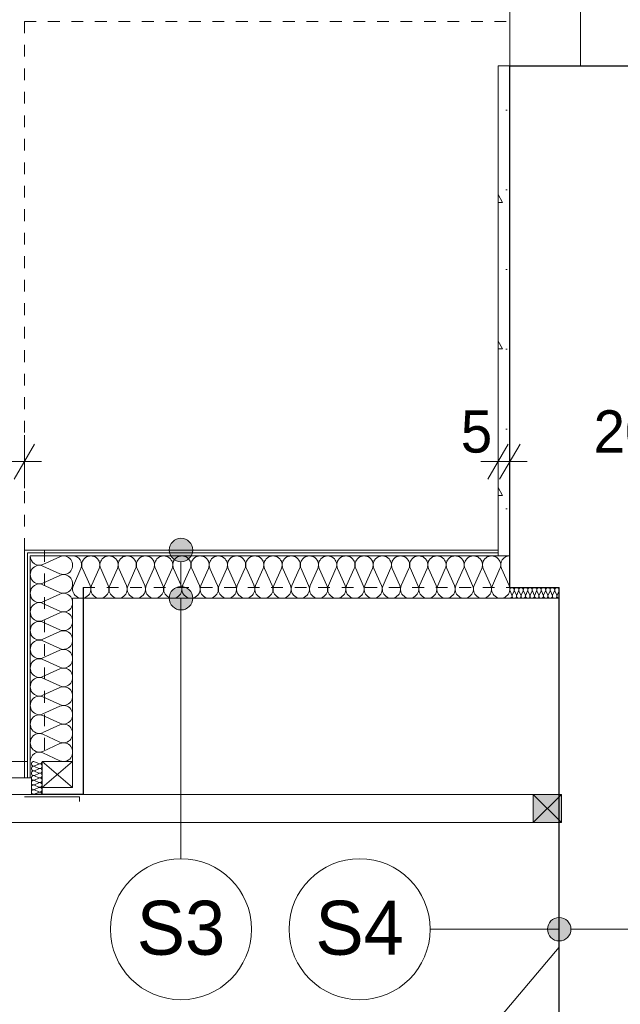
# Model space of a CAD drawing. Extents: x -145259 to -66341, y -2316 to 227384.
# Tile 122 of 141: x -90194 to -87639, y 168060 to 172251. Entities that reach past the tile are written whole.
import ezdxf

# ---------------------------------------------------------------- set-up
doc = ezdxf.new("R2010")
doc.units = 0
doc.header["$MEASUREMENT"] = 0
doc.linetypes.add('Hidden Line', pattern=[100, 50, -50])
for name, color, linetype in [('Arch ocieplenie', 7, 'Continuous'), ('Arch opisy', 7, 'Continuous'), ('Arch wymiary', 7, 'Continuous'), ('Arch ściany działowe', 7, 'Continuous')]:
    doc.layers.add(name, color=color, linetype=linetype)
for name, color, linetype, lineweight in [('Arch ocieplenie_Nr_Pióra__21', 7, 'Continuous', 13), ('Arch opisy_Nr_Pióra__1', 7, 'Continuous', 25), ('Arch opisy_Nr_Pióra__21', 7, 'Continuous', 13), ('Arch wymiary_Nr_Pióra__21', 7, 'Continuous', 13), ('Arch wymiary_Nr_Pióra__5', 7, 'Continuous', 13), ('Arch ściany działowe_Nr_Pióra__5', 7, 'Continuous', 13), ('INWENT DACH_Nr_Pióra__21', 7, 'Continuous', 13), ('INWENT. OKNA_Nr_Pióra__21', 7, 'Continuous', 13), ('INWENT.ŚCIANY_Nr_Pióra__1', 7, 'Continuous', 25), ('INWENT.ŚCIANY_Nr_Pióra__20', 1, 'Continuous', 20), ('Istniejące schody_Nr_Pióra__21', 7, 'Continuous', 13)]:
    doc.layers.add(name, color=color, linetype=linetype, lineweight=lineweight)
for name, color, linetype, lineweight, true_color in [('Arch ocieplenie_Nr_Pióra__24', 7, 'Continuous', 13, 0x029e21), ('Arch okna_Nr_Pióra__82', 7, 'Continuous', 20, 0xaaaaaa), ('INWENT.ŚCIANY_Nr_Pióra__2', 7, 'Continuous', 13, 0x7f7f7f), ('Inwentaryzacja Konst._Nr_Pióra__3', 7, 'Continuous', 20, 0xff6600)]:
    doc.layers.add(name, color=color, linetype=linetype, lineweight=lineweight, true_color=true_color)
doc.styles.add('GENERATED_STYLE_1', font='txt')
doc.styles.add('GENERATED_STYLE_2', font='txt')
doc.styles.add('GENERATED_STYLE_6', font='txt')
doc.dimstyles.new('GENERATED_STYLE__2', dxfattribs={"dimtxt": 179.999995, "dimasz": 114, "dimexe": 0.18, "dimexo": 0, "dimgap": 0.09, "dimtad": 1, "dimtih": 1, "dimtoh": 1, "dimdec": 0, "dimlfac": 0.1, "dimzin": 0, "dimdsep": 46, "dimtxsty": 'GENERATED_STYLE_1', "dimblk": 'ARROWHEAD_2', "dimblk1": 'ARROWHEAD_2', "dimblk2": 'ARROWHEAD_2', "dimcen": 0.09, "dimclrd": 7, "dimclre": 7, "dimclrt": 7, "dimazin": 0, "dimtfac": 1, "dimtdec": 4, "dimtmove": 0, "dimatfit": 3, "dimfxl": 0, "dimtolj": 1, "dimtzin": 0, "dimarcsym": 0})
doc.dimstyles.new('GENERATED_STYLE__5', dxfattribs={"dimtxt": 200, "dimasz": 114, "dimexe": 0.18, "dimexo": 0, "dimgap": 0.09, "dimtad": 1, "dimdec": 0, "dimlfac": 0.1, "dimzin": 0, "dimdsep": 46, "dimtxsty": 'GENERATED_STYLE_2', "dimblk": 'ARROWHEAD_2', "dimblk1": 'ARROWHEAD_2', "dimblk2": 'ARROWHEAD_2', "dimcen": 0.09, "dimclrd": 7, "dimclre": 7, "dimclrt": 7, "dimazin": 0, "dimtfac": 1, "dimtdec": 4, "dimtmove": 0, "dimatfit": 3, "dimfxl": 0, "dimtolj": 1, "dimtzin": 0, "dimarcsym": 0})

# ---------------------------------------------------------------- blocks, each defined once
blk = doc.blocks.new('Ściana_626', base_point=(-88108.7, 169968.6))
at = {"layer": 'Arch ocieplenie_Nr_Pióra__21', "linetype": 'Continuous'}
h = blk.add_hatch(dxfattribs=at)
h.set_pattern_fill('Structural_Concrete', color=256, style=0, pattern_type=2)
h.set_pattern_definition([(0, (0, 0), (0, 623.5383), [60, -300]), (0, (180, 311.8), (0, 623.5383), [60, -300]), (60, (0, 0), (-540, 311.7692), [60, -300]), (60, (360, 0), (-540, 311.7692), [60, -300]), (120, (60, 0), (540, 311.7692), [60, -300]), (120, (420, 0), (540, 311.7692), [60, -300]), (0, (0, 60), (0, 120.000005), [0, -120.000005, 0, -180.00001]), (45, (60, 60), (-84.85282, 84.85282), [0, -90, 0, -150.000006])])
h.paths.add_polyline_path([(-88108.7, 169968.6), (-88108.7, 172053.6), (-88158.7, 172053.6), (-88158.7, 169968.6)], flags=0)
for p, q in [((-88108.7, 172053.6), (-88158.7, 172053.6)), ((-88158.7, 172053.6), (-88158.7, 169968.6)), ((-88108.7, 169968.6), (-88108.7, 172053.6)), ((-88158.7, 169968.6), (-88108.7, 169968.6))]:
    blk.add_line(p, q, dxfattribs=at)
blk = doc.blocks.new('Ściana_718', base_point=(-90173.7, 169993.6))
at = {"layer": 'Arch ściany działowe_Nr_Pióra__5', "linetype": 'Continuous'}
for p, q in [((-90173.7, 169993.6), (-90173.7, 169023.6)), ((-90161.2, 169023.6), (-90161.2, 169981.1)), ((-90173.7, 169023.6), (-90161.2, 169023.6))]:
    blk.add_line(p, q, dxfattribs=at)
blk = doc.blocks.new('Ściana_719', base_point=(-90161.2, 169981.1))
at = {"layer": 'Arch ściany działowe_Nr_Pióra__5', "linetype": 'Continuous'}
for p, q in [((-90161.2, 169981.1), (-90161.2, 169023.6)), ((-90148.7, 169023.6), (-90148.7, 169968.6)), ((-90161.2, 169023.6), (-90148.7, 169023.6))]:
    blk.add_line(p, q, dxfattribs=at)
blk = doc.blocks.new('Ściana_778', base_point=(-88158.7, 169993.6))
at = {"layer": 'Arch ściany działowe_Nr_Pióra__5', "linetype": 'Continuous'}
for p, q in [((-88158.7, 169993.6), (-90173.7, 169993.6)), ((-90161.2, 169981.1), (-88158.7, 169981.1)), ((-88158.7, 169981.1), (-88158.7, 169993.6))]:
    blk.add_line(p, q, dxfattribs=at)
blk = doc.blocks.new('Ściana_779', base_point=(-88158.7, 169981.1))
at = {"layer": 'Arch ściany działowe_Nr_Pióra__5', "linetype": 'Continuous'}
for p, q in [((-88158.7, 169981.1), (-90161.2, 169981.1)), ((-90148.7, 169968.6), (-88158.7, 169968.6)), ((-88158.7, 169968.6), (-88158.7, 169981.1))]:
    blk.add_line(p, q, dxfattribs=at)
blk = doc.blocks.new('Izolacja cieplna 14_152', base_point=(-90148.7, 169093.6))
at = {"layer": 'Arch ocieplenie_Nr_Pióra__24', "linetype": 'Continuous'}
for p, q in [((-90095.1, 169932.2), (-90022.4, 169965.3)), ((-90022.4, 169892.4), (-90095.1, 169925.5)), ((-90095.1, 169852.6), (-90022.4, 169885.7)), ((-90022.4, 169812.9), (-90095.1, 169845.9)), ((-90095.1, 169773.1), (-90022.4, 169806.2)), ((-90022.4, 169733.3), (-90095.1, 169766.4)), ((-90095.1, 169693.5), (-90022.4, 169726.6)), ((-90022.4, 169653.8), (-90095.1, 169686.9)), ((-90095.1, 169614), (-90022.4, 169647.1)), ((-90022.4, 169574.2), (-90095.1, 169607.3)), ((-90095.1, 169534.4), (-90022.4, 169567.5)), ((-90022.4, 169494.7), (-90095.1, 169527.8)), ((-90095.1, 169454.9), (-90022.4, 169488)), ((-90022.4, 169415.1), (-90095.1, 169448.2)), ((-90095.1, 169375.4), (-90022.4, 169408.4)), ((-90022.4, 169335.6), (-90095.1, 169368.7)), ((-90095.1, 169295.8), (-90022.4, 169328.9)), ((-90022.4, 169256), (-90095.1, 169289.1)), ((-90095.1, 169216.3), (-90022.4, 169249.4)), ((-90022.4, 169176.5), (-90095.1, 169209.6)), ((-90095.1, 169136.7), (-90022.4, 169169.8)), ((-90022.4, 169096.9), (-90095.1, 169130))]:
    blk.add_line(p, q, dxfattribs=at)
for centre, start_param, end_param in [((-90110.5, 169968.6), 1.570796, 3.554385), ((-90007, 169928.8), 2.728799, 6.695979), ((-90110.5, 169889.1), 5.870392, 9.837571), ((-90007, 169849.3), 2.728799, 6.695979), ((-90110.5, 169809.5), 5.870392, 9.837571), ((-90007, 169769.7), 2.728799, 6.695979), ((-90110.5, 169730), 5.870392, 9.837571), ((-90007, 169690.2), 2.728799, 6.695979), ((-90110.5, 169650.4), 5.870392, 9.837571), ((-90007, 169610.6), 2.728799, 6.695979), ((-90110.5, 169570.9), 5.870392, 9.837571), ((-90007, 169531.1), 2.728799, 6.695979), ((-90110.5, 169491.3), 5.870392, 9.837571), ((-90007, 169451.6), 2.728799, 6.695979), ((-90110.5, 169411.8), 5.870392, 9.837571), ((-90007, 169372), 2.728799, 6.695979), ((-90110.5, 169332.2), 5.870392, 9.837571), ((-90007, 169292.5), 2.728799, 6.695979), ((-90110.5, 169252.7), 5.870392, 9.837571), ((-90007, 169212.9), 2.728799, 6.695979), ((-90110.5, 169173.1), 5.870392, 9.837571), ((-90007, 169133.4), 2.728799, 6.695979), ((-90110.5, 169093.6), 5.870392, 7.853982)]:
    blk.add_ellipse(centre, major_axis=(0, 39.8), ratio=0.96252, start_param=start_param, end_param=end_param, dxfattribs=at)
blk = doc.blocks.new('Izolacja cieplna 14_153', base_point=(-90098.7, 168953.6))
at = {"layer": 'Arch ocieplenie_Nr_Pióra__24', "linetype": 'Continuous'}
for p, q in [((-90112.1, 169084.4), (-90130.3, 169092.8)), ((-90130.3, 169074.4), (-90112.1, 169082.8)), ((-90112.1, 169064.4), (-90130.3, 169072.8)), ((-90130.3, 169054.4), (-90112.1, 169062.8)), ((-90112.1, 169044.4), (-90130.3, 169052.8)), ((-90130.3, 169034.4), (-90112.1, 169042.8)), ((-90112.1, 169024.4), (-90130.3, 169032.8)), ((-90130.3, 169014.4), (-90112.1, 169022.8)), ((-90112.1, 169004.4), (-90130.3, 169012.8)), ((-90130.3, 168994.4), (-90112.1, 169002.8)), ((-90112.1, 168984.4), (-90130.3, 168992.8)), ((-90130.3, 168974.4), (-90112.1, 168982.8)), ((-90112.1, 168964.4), (-90130.3, 168972.8)), ((-90130.3, 168954.4), (-90112.1, 168962.8))]:
    blk.add_line(p, q, dxfattribs=at)
for centre, start_param, end_param in [((-90134.2, 169083.6), 5.870392, 9.837571), ((-90108.3, 169093.6), 2.7288, 4.712389), ((-90134.2, 169063.6), 5.870392, 9.837571), ((-90134.2, 169043.6), 5.870392, 9.837571), ((-90108.3, 169073.6), 2.7288, 6.695979), ((-90108.3, 169053.6), 2.7288, 6.695979), ((-90134.2, 169023.6), 5.870392, 9.837571), ((-90134.2, 169003.6), 5.870392, 9.837571), ((-90108.3, 169033.6), 2.7288, 6.695979), ((-90108.3, 169013.6), 2.7288, 6.695979), ((-90108.3, 168993.6), 2.7288, 6.695979), ((-90134.2, 168983.6), 5.870392, 9.837571), ((-90134.2, 168963.6), 5.870392, 9.837571), ((-90108.3, 168973.6), 2.7288, 6.695979), ((-90108.3, 168953.6), 4.712389, 6.695979)]:
    blk.add_ellipse(centre, major_axis=(0, 10), ratio=0.957061, start_param=start_param, end_param=end_param, dxfattribs=at)
blk = doc.blocks.new('Izolacja cieplna 14_180', base_point=(-89968.7, 169968.6))
at = {"layer": 'Arch ocieplenie_Nr_Pióra__24', "linetype": 'Continuous'}
for p, q in [((-89965.5, 169842.2), (-89933.2, 169915)), ((-89926.7, 169915), (-89894.5, 169842.2)), ((-89888, 169842.2), (-89855.7, 169915)), ((-89849.2, 169915), (-89817, 169842.2)), ((-89810.5, 169842.2), (-89778.2, 169915)), ((-89771.7, 169915), (-89739.5, 169842.2)), ((-89733, 169842.2), (-89700.7, 169915)), ((-89694.2, 169915), (-89662, 169842.2)), ((-89655.5, 169842.2), (-89623.2, 169915)), ((-89616.7, 169915), (-89584.5, 169842.2)), ((-89578, 169842.2), (-89545.7, 169915)), ((-89539.2, 169915), (-89507, 169842.2)), ((-89500.5, 169842.2), (-89468.2, 169915)), ((-89461.7, 169915), (-89429.5, 169842.2)), ((-89423, 169842.2), (-89390.7, 169915)), ((-89384.2, 169915), (-89352, 169842.2)), ((-89345.5, 169842.2), (-89313.2, 169915)), ((-89306.7, 169915), (-89274.5, 169842.2)), ((-89268, 169842.2), (-89235.7, 169915)), ((-89229.2, 169915), (-89197, 169842.2)), ((-89190.5, 169842.2), (-89158.2, 169915)), ((-89151.7, 169915), (-89119.5, 169842.2)), ((-89113, 169842.2), (-89080.7, 169915)), ((-89074.2, 169915), (-89042, 169842.2)), ((-89035.5, 169842.2), (-89003.2, 169915)), ((-88996.7, 169915), (-88964.5, 169842.2)), ((-88958, 169842.2), (-88925.7, 169915)), ((-88919.2, 169915), (-88887, 169842.2)), ((-88880.5, 169842.2), (-88848.2, 169915)), ((-88841.7, 169915), (-88809.5, 169842.2)), ((-88803, 169842.2), (-88770.7, 169915)), ((-88764.2, 169915), (-88732, 169842.2)), ((-88725.5, 169842.2), (-88693.2, 169915)), ((-88686.7, 169915), (-88654.5, 169842.2)), ((-88648, 169842.2), (-88615.7, 169915)), ((-88609.2, 169915), (-88577, 169842.2)), ((-88570.5, 169842.2), (-88538.2, 169915)), ((-88531.7, 169915), (-88499.5, 169842.2)), ((-88493, 169842.2), (-88460.7, 169915)), ((-88454.2, 169915), (-88422, 169842.2)), ((-88415.5, 169842.2), (-88383.2, 169915)), ((-88376.7, 169915), (-88344.5, 169842.2)), ((-88338, 169842.2), (-88305.7, 169915)), ((-88299.2, 169915), (-88267, 169842.2)), ((-88260.5, 169842.2), (-88228.2, 169915)), ((-88221.7, 169915), (-88189.5, 169842.2)), ((-88183, 169842.2), (-88150.7, 169915)), ((-88144.2, 169915), (-88112, 169842.2))]:
    blk.add_line(p, q, dxfattribs=at)
for centre, start_param, end_param in [((-89968.7, 169930.3), 5.870392, 7.853982), ((-89891.2, 169930.3), 5.870392, 9.837571), ((-89813.7, 169930.3), 5.870392, 9.837571), ((-89736.2, 169930.3), 5.870392, 9.837571), ((-89658.7, 169930.3), 5.870392, 9.837571), ((-89581.2, 169930.3), 5.870392, 9.837571), ((-89503.7, 169930.3), 5.870392, 9.837571), ((-89426.2, 169930.3), 5.870392, 9.837571), ((-89348.7, 169930.3), 5.870392, 9.837571), ((-89271.2, 169930.3), 5.870392, 9.837571), ((-89193.7, 169930.3), 5.870392, 9.837571), ((-89116.2, 169930.3), 5.870392, 9.837571), ((-89038.7, 169930.3), 5.870392, 9.837571), ((-88961.2, 169930.3), 5.870392, 9.837571), ((-88883.7, 169930.3), 5.870392, 9.837571), ((-88806.2, 169930.3), 5.870392, 9.837571), ((-88728.7, 169930.3), 5.870392, 9.837571), ((-88651.2, 169930.3), 5.870392, 9.837571), ((-88573.7, 169930.3), 5.870392, 9.837571), ((-88496.2, 169930.3), 5.870392, 9.837571), ((-88418.7, 169930.3), 5.870392, 9.837571), ((-88341.2, 169930.3), 5.870392, 9.837571), ((-88263.7, 169930.3), 5.870392, 9.837571), ((-88186.2, 169930.3), 5.870392, 9.837571), ((-88108.7, 169930.3), 1.570796, 3.554385), ((-89930, 169826.9), 2.728799, 6.695979), ((-89852.5, 169826.9), 2.728799, 6.695979), ((-89775, 169826.9), 2.728799, 6.695979), ((-89697.5, 169826.9), 2.728799, 6.695979), ((-89620, 169826.9), 2.728799, 6.695979), ((-89542.5, 169826.9), 2.728799, 6.695979), ((-89465, 169826.9), 2.728799, 6.695979), ((-89387.5, 169826.9), 2.728799, 6.695979), ((-89310, 169826.9), 2.728799, 6.695979), ((-89232.5, 169826.9), 2.728799, 6.695979), ((-89155, 169826.9), 2.728799, 6.695979), ((-89077.5, 169826.9), 2.728799, 6.695979), ((-89000, 169826.9), 2.728799, 6.695979), ((-88922.5, 169826.9), 2.728799, 6.695979), ((-88845, 169826.9), 2.728799, 6.695979), ((-88767.5, 169826.9), 2.728799, 6.695979), ((-88690, 169826.9), 2.728799, 6.695979), ((-88612.5, 169826.9), 2.728799, 6.695979), ((-88535, 169826.9), 2.728799, 6.695979), ((-88457.5, 169826.9), 2.728799, 6.695979), ((-88380, 169826.9), 2.728799, 6.695979), ((-88302.5, 169826.9), 2.728799, 6.695979), ((-88225, 169826.9), 2.728799, 6.695979), ((-88147.5, 169826.9), 2.728799, 6.695979)]:
    blk.add_ellipse(centre, major_axis=(38.7, 0), ratio=0.987924, start_param=start_param, end_param=end_param, dxfattribs=at)
blk = doc.blocks.new('Izolacja cieplna 14_181', base_point=(-88108.7, 169788.6))
at = {"layer": 'Arch ocieplenie_Nr_Pióra__24', "linetype": 'Continuous'}
for p, q in [((-88107.9, 169820.2), (-88100, 169802)), ((-88098.4, 169802), (-88090.4, 169820.2)), ((-88088.8, 169820.2), (-88080.9, 169802)), ((-88079.3, 169802), (-88071.4, 169820.2)), ((-88069.8, 169820.2), (-88061.8, 169802)), ((-88060.2, 169802), (-88052.3, 169820.2)), ((-88050.7, 169820.2), (-88042.7, 169802)), ((-88041.1, 169802), (-88033.2, 169820.2)), ((-88031.6, 169820.2), (-88023.6, 169802)), ((-88022, 169802), (-88014.1, 169820.2)), ((-88012.5, 169820.2), (-88004.5, 169802)), ((-88002.9, 169802), (-87995, 169820.2)), ((-87993.4, 169820.2), (-87985.4, 169802)), ((-87983.8, 169802), (-87975.9, 169820.2)), ((-87974.3, 169820.2), (-87966.4, 169802)), ((-87964.8, 169802), (-87956.8, 169820.2)), ((-87955.2, 169820.2), (-87947.3, 169802)), ((-87945.7, 169802), (-87937.7, 169820.2)), ((-87936.1, 169820.2), (-87928.2, 169802)), ((-87926.6, 169802), (-87918.6, 169820.2)), ((-87917, 169820.2), (-87909.1, 169802)), ((-87907.5, 169802), (-87899.5, 169820.2))]:
    blk.add_line(p, q, dxfattribs=at)
for centre, start_param, end_param in [((-88099.2, 169824), 4.299595, 8.266775), ((-88108.7, 169798.2), 3.141593, 5.125182), ((-88089.6, 169798.2), 1.158004, 5.125183), ((-88080.1, 169824), 4.299595, 8.266775), ((-88070.6, 169798.2), 1.158004, 5.125183), ((-88061, 169824), 4.299595, 8.266775), ((-88051.5, 169798.2), 1.158004, 5.125183), ((-88041.9, 169824), 4.299595, 8.266775), ((-88032.4, 169798.2), 1.158004, 5.125183), ((-88022.8, 169824), 4.299595, 8.266775), ((-88013.3, 169798.2), 1.158004, 5.125183), ((-88003.7, 169824), 4.299595, 8.266775), ((-87994.2, 169798.2), 1.158004, 5.125183), ((-87984.6, 169824), 4.299595, 8.266775), ((-87975.1, 169798.2), 1.158004, 5.125183), ((-87965.6, 169824), 4.299595, 8.266775), ((-87956, 169798.2), 1.158004, 5.125183), ((-87946.5, 169824), 4.299595, 8.266775), ((-87936.9, 169798.2), 1.158004, 5.125183), ((-87927.4, 169824), 4.299595, 8.266775), ((-87917.8, 169798.2), 1.158004, 5.125183), ((-87908.3, 169824), 4.299595, 8.266775), ((-87898.7, 169798.2), 1.158004, 3.141593)]:
    blk.add_ellipse(centre, major_axis=(0, 9.57), ratio=0.997382, start_param=start_param, end_param=end_param, dxfattribs=at)
blk = doc.blocks.new('Linia_119', base_point=(-87298.7, 168379.6))
at = {"layer": 'Arch opisy_Nr_Pióra__21', "linetype": 'Continuous'}
for points in [[(-87848.7, 168379.6), (-87852.5, 168398.8), (-87863.4, 168415), (-87879.6, 168425.8), (-87898.7, 168429.6), (-87917.9, 168425.8), (-87934.1, 168415), (-87944.9, 168398.8), (-87948.7, 168379.6), (-87944.9, 168360.5), (-87934.1, 168344.3), (-87917.9, 168333.4), (-87898.7, 168329.6), (-87879.6, 168333.4), (-87863.4, 168344.3), (-87852.5, 168360.5)], [(-87248.7, 168379.6), (-87252.5, 168398.8), (-87263.4, 168415), (-87279.6, 168425.8), (-87298.7, 168429.6), (-87317.9, 168425.8), (-87334.1, 168415), (-87344.9, 168398.8), (-87348.7, 168379.6), (-87344.9, 168360.5), (-87334.1, 168344.3), (-87317.9, 168333.4), (-87298.7, 168329.6), (-87279.6, 168333.4), (-87263.4, 168344.3), (-87252.5, 168360.5)]]:
    blk.add_hatch(color=256, dxfattribs=at).paths.add_polyline_path(points, flags=0)
blk.add_line((-87348.7, 168379.6), (-87848.7, 168379.6), dxfattribs=at)
for centre in [(-87898.7, 168379.6), (-87298.7, 168379.6)]:
    blk.add_circle(centre, 50, dxfattribs=at)
blk = doc.blocks.new('Linia_120', base_point=(-87898.7, 168379.6))
at = {"layer": 'Arch opisy_Nr_Pióra__21', "linetype": 'Continuous'}
blk.add_line((-87898.7, 168379.6), (-88447.7, 168379.6), dxfattribs=at)
blk.add_circle((-88747.7, 168379.6), 300, dxfattribs=at)
blk = doc.blocks.new('Linia_137', base_point=(-89507.6, 169993.6))
at = {"layer": 'Arch opisy_Nr_Pióra__21', "linetype": 'Continuous'}
for points in [[(-89457.6, 169993.6), (-89461.4, 170012.7), (-89472.3, 170029), (-89488.5, 170039.8), (-89507.6, 170043.6), (-89526.7, 170039.8), (-89543, 170029), (-89553.8, 170012.7), (-89557.6, 169993.6), (-89553.8, 169974.5), (-89543, 169958.2), (-89526.7, 169947.4), (-89507.6, 169943.6), (-89488.5, 169947.4), (-89472.3, 169958.2), (-89461.4, 169974.5)], [(-89457.6, 169788.6), (-89461.4, 169807.7), (-89472.3, 169824), (-89488.5, 169834.8), (-89507.6, 169838.6), (-89526.7, 169834.8), (-89543, 169824), (-89553.8, 169807.7), (-89557.6, 169788.6), (-89553.8, 169769.5), (-89543, 169753.2), (-89526.7, 169742.4), (-89507.6, 169738.6), (-89488.5, 169742.4), (-89472.3, 169753.2), (-89461.4, 169769.5)]]:
    blk.add_hatch(color=256, dxfattribs=at).paths.add_polyline_path(points, flags=0)
blk.add_line((-89507.6, 169943.6), (-89507.6, 169838.6), dxfattribs=at)
for centre in [(-89507.6, 169993.6), (-89507.6, 169788.6)]:
    blk.add_circle(centre, 50, dxfattribs=at)
blk = doc.blocks.new('Linia_138', base_point=(-89507.6, 169788.6))
at = {"layer": 'Arch opisy_Nr_Pióra__21', "linetype": 'Continuous'}
blk.add_line((-89507.6, 169788.6), (-89507.6, 168679.6), dxfattribs=at)
blk.add_circle((-89507.6, 168379.6), 300, dxfattribs=at)
blk = doc.blocks.new('*D1563')
at = {"layer": 'Arch wymiary_Nr_Pióra__5', "linetype": 'Continuous'}
for p, q in [((-87478.7, 170257.2), (-87478.7, 170482.2)), ((-87278.7, 170257.2), (-87278.7, 170482.2)), ((-87435.4, 170444.7), (-87522, 170294.7)), ((-87322, 170294.7), (-87235.4, 170444.7)), ((-87552.1, 170369.7), (-87478.7, 170369.7)), ((-87478.7, 170369.7), (-87278.7, 170369.7)), ((-87278.7, 170369.7), (-87205.4, 170369.7))]:
    blk.add_line(p, q, dxfattribs=at)
at = {"layer": 'Arch wymiary_Nr_Pióra__21', "insert": (-87752.5, 170405.7), "char_height": 180, "attachment_point": 7, "style": 'GENERATED_STYLE_1'}
blk.add_mtext('{20}', dxfattribs=at)
blk = doc.blocks.new('ARROWHEAD_2')
at = {"color": 0, "linetype": 'Continuous', "lineweight": 0}
for p, q in [((-0.378, -0.655), (0.378, 0.655)), ((0, 0), (-1, 0))]:
    blk.add_line(p, q, dxfattribs=at)
blk = doc.blocks.new('*D1565')
at = {"layer": 'Arch wymiary_Nr_Pióra__5', "linetype": 'Continuous'}
for p, q in [((-91213.7, 170257.2), (-91213.7, 170482.2)), ((-90173.7, 170257.2), (-90173.7, 170482.2)), ((-91170.4, 170444.7), (-91257, 170294.7)), ((-90217, 170294.7), (-90130.4, 170444.7)), ((-91287.1, 170369.7), (-91213.7, 170369.7)), ((-91213.7, 170369.7), (-90173.7, 170369.7)), ((-90173.7, 170369.7), (-90100.4, 170369.7))]:
    blk.add_line(p, q, dxfattribs=at)
at = {"layer": 'Arch wymiary_Nr_Pióra__21', "insert": (-90866.5, 170405.7), "char_height": 180, "attachment_point": 7, "style": 'GENERATED_STYLE_1'}
blk.add_mtext('{104}', dxfattribs=at)
blk = doc.blocks.new('*D1566')
at = {"layer": 'Arch wymiary_Nr_Pióra__5', "linetype": 'Continuous'}
for p, q in [((-88158.7, 170257.2), (-88158.7, 170482.2)), ((-88108.7, 170257.2), (-88108.7, 170482.2)), ((-88202, 170294.7), (-88115.4, 170444.7)), ((-88065.4, 170444.7), (-88152, 170294.7)), ((-88232.1, 170369.7), (-88158.7, 170369.7)), ((-88158.7, 170369.7), (-88108.7, 170369.7)), ((-88108.7, 170369.7), (-88035.4, 170369.7))]:
    blk.add_line(p, q, dxfattribs=at)
at = {"layer": 'Arch wymiary_Nr_Pióra__21', "insert": (-88317.3, 170405.7), "char_height": 180, "attachment_point": 7, "style": 'GENERATED_STYLE_1'}
blk.add_mtext('{5}', dxfattribs=at)
blk = doc.blocks.new('*D1619')
at = {"layer": 'Arch wymiary_Nr_Pióra__5', "linetype": 'Continuous'}
for p, q in [((-91782.9, 168876.9), (-91632.9, 168790.3)), ((-91595.4, 168833.6), (-91820.4, 168833.6)), ((-91707.9, 168043.6), (-91707.9, 168833.6)), ((-91782.9, 168086.9), (-91632.9, 168000.3)), ((-91595.4, 168043.6), (-91820.4, 168043.6)), ((-91707.9, 167970.3), (-91707.9, 168043.6))]:
    blk.add_line(p, q, dxfattribs=at)
at = {"layer": 'Arch wymiary_Nr_Pióra__5', "char_height": 200, "attachment_point": 7, "rotation": 90, "style": 'GENERATED_STYLE_2'}
for s, insert in [('{12}', (-91747.9, 168534.3)), ('{76}', (-91747.9, 167744.3))]:
    blk.add_mtext(s, dxfattribs=dict(at, insert=insert))
blk = doc.blocks.new('*D1620')
at = {"layer": 'Arch wymiary_Nr_Pióra__5', "linetype": 'Continuous'}
for p, q in [((-91707.9, 168953.6), (-91707.9, 169027)), ((-91632.9, 168910.3), (-91782.9, 168996.9)), ((-91595.4, 168953.6), (-91820.4, 168953.6)), ((-91707.9, 168833.6), (-91707.9, 168953.6)), ((-91782.9, 168876.9), (-91632.9, 168790.3)), ((-91595.4, 168833.6), (-91820.4, 168833.6))]:
    blk.add_line(p, q, dxfattribs=at)
at = {"layer": 'Arch wymiary_Nr_Pióra__5', "char_height": 200, "attachment_point": 7, "rotation": 90, "style": 'GENERATED_STYLE_2'}
for s, insert in [('{12}', (-91747.9, 168534.3)), ('{76}', (-91747.9, 167744.3))]:
    blk.add_mtext(s, dxfattribs=dict(at, insert=insert))

msp = doc.modelspace()

# ---------------------------------------------------------------- hatches: boundary and pattern name
at = {"layer": 'Arch okna_Nr_Pióra__82', "linetype": 'Continuous'}
msp.add_hatch(color=256, dxfattribs=at).paths.add_polyline_path([(-88008.7, 168953.6), (-87888.7, 168953.6), (-87888.7, 168833.6), (-88008.7, 168833.6)], flags=0)

# ---------------------------------------------------------------- linework, layer by layer
at = {"layer": 'Arch ocieplenie_Nr_Pióra__24', "linetype": 'Continuous'}
for p, q in [((-89968.7, 169093.6), (-89968.7, 169788.6)), ((-89968.7, 169788.6), (-87898.7, 169788.6)), ((-90098.7, 168953.6), (-90098.7, 168983.6))]:
    msp.add_line(p, q, dxfattribs=at)
at = {"layer": 'INWENT DACH_Nr_Pióra__21', "linetype": 'Hidden Line'}
for p, q in [((-90173.7, 169993.6), (-90173.7, 172243.6)), ((-90173.7, 172243.6), (-88108.7, 172243.6))]:
    msp.add_line(p, q, dxfattribs=at)
at = {"layer": 'INWENT DACH_Nr_Pióra__21', "linetype": 'Continuous'}
msp.add_line((-87898.7, 168303.6), (-88498.7, 167593.6), dxfattribs=at)
at = {"layer": 'INWENT. OKNA_Nr_Pióra__21', "linetype": 'Continuous'}
for p, q in [((-90163.7, 169093.6), (-91223.7, 169093.6)), ((-89968.7, 168983.6), (-90098.7, 169093.6)), ((-89968.7, 169093.6), (-90098.7, 168983.6)), ((-90098.7, 169093.6), (-89968.7, 169093.6)), ((-90098.7, 168983.6), (-90098.7, 169093.6)), ((-89968.7, 169093.6), (-89968.7, 168983.6)), ((-91243.7, 169023.6), (-90143.7, 169023.6)), ((-90143.7, 168953.6), (-90143.7, 169023.6)), ((-89968.7, 168983.6), (-90098.7, 168983.6)), ((-90143.7, 168953.6), (-91243.7, 168953.6))]:
    msp.add_line(p, q, dxfattribs=at)
at = {"layer": 'INWENT.ŚCIANY_Nr_Pióra__1', "linetype": 'Continuous'}
for p, q in [((-88108.7, 169833.6), (-88108.7, 172053.6)), ((-88108.7, 172053.6), (-87478.7, 172053.6)), ((-89923.7, 169833.6), (-89923.7, 168953.6)), ((-88108.7, 169833.6), (-87898.7, 169833.6)), ((-87898.7, 167593.6), (-87898.7, 169833.6)), ((-89923.7, 168953.6), (-90143.7, 168953.6))]:
    msp.add_line(p, q, dxfattribs=at)
at = {"layer": 'INWENT.ŚCIANY_Nr_Pióra__2', "linetype": 'Hidden Line'}
for p, q in [((-90088.7, 169993.6), (-90088.7, 169093.6)), ((-89923.7, 169833.6), (-88108.7, 169833.6))]:
    msp.add_line(p, q, dxfattribs=at)
at = {"layer": 'INWENT.ŚCIANY_Nr_Pióra__20', "linetype": 'Continuous'}
for p, q in [((-90173.7, 168943.6), (-89938.7, 168943.6)), ((-89938.7, 168943.6), (-89938.7, 168923.6))]:
    msp.add_line(p, q, dxfattribs=at)
at = {"layer": 'Inwentaryzacja Konst._Nr_Pióra__3', "linetype": 'Continuous'}
for p, q in [((-93458.7, 168953.6), (-87888.7, 168953.6)), ((-88008.7, 168953.6), (-88008.7, 168833.6)), ((-87888.7, 168953.6), (-88008.7, 168953.6)), ((-88008.7, 168953.6), (-87888.7, 168833.6)), ((-87888.7, 168953.6), (-88008.7, 168833.6)), ((-87888.7, 168833.6), (-87888.7, 168953.6)), ((-93458.7, 168833.6), (-87888.7, 168833.6)), ((-88008.7, 168833.6), (-87888.7, 168833.6))]:
    msp.add_line(p, q, dxfattribs=at)
at = {"layer": 'Istniejące schody_Nr_Pióra__21', "linetype": 'Continuous'}
for p, q in [((-88108.7, 173533.6), (-88108.7, 172053.6)), ((-87808.7, 173533.6), (-87808.7, 172053.6))]:
    msp.add_line(p, q, dxfattribs=at)

# ---------------------------------------------------------------- block references
at = {"layer": 'Arch ocieplenie'}
msp.add_blockref('Ściana_626', (-88108.7, 169968.6), dxfattribs=at)
at = {"layer": 'Arch ocieplenie', "color": 104, "linetype": 'Continuous', "lineweight": 20, "true_color": 0x029e21}
for name, p in [('Izolacja cieplna 14_152', (-90148.7, 169093.6)), ('Izolacja cieplna 14_180', (-89968.7, 169968.6)), ('Izolacja cieplna 14_181', (-88108.7, 169788.6)), ('Izolacja cieplna 14_153', (-90098.7, 168953.6))]:
    msp.add_blockref(name, p, dxfattribs=at)
at = {"layer": 'Arch opisy', "linetype": 'Continuous'}
for name, p in [('Linia_137', (-89507.6, 169993.6)), ('Linia_138', (-89507.6, 169788.6)), ('Linia_120', (-87898.7, 168379.6)), ('Linia_119', (-87298.7, 168379.6))]:
    msp.add_blockref(name, p, dxfattribs=at)
at = {"layer": 'Arch ściany działowe'}
for name, p in [('Ściana_718', (-90173.7, 169993.6)), ('Ściana_778', (-88158.7, 169993.6)), ('Ściana_719', (-90161.2, 169981.1)), ('Ściana_779', (-88158.7, 169981.1))]:
    msp.add_blockref(name, p, dxfattribs=at)

# ---------------------------------------------------------------- texts
at = {"layer": 'Arch opisy_Nr_Pióra__1', "linetype": 'Continuous', "char_height": 230, "attachment_point": 2, "style": 'GENERATED_STYLE_6'}
for s, insert in [('{S3}', (-89507.6, 168501)), ('{S4}', (-88747.7, 168501))]:
    msp.add_mtext(s, dxfattribs=dict(at, insert=insert))

# ---------------------------------------------------------------- dimensions: what is measured, and where the dimension line sits
at = {"layer": 'Arch wymiary', "linetype": 'Continuous'}
for base, p1, p2, picture, middle in [((-88158.7, 170369.7), (-88158.7, 171011.1), (-88108.7, 171011.1), '*D1566', (-88249, 170495.7)), ((-91213.7, 170369.7), (-91213.7, 170374.4), (-90173.7, 170095.9), '*D1565', (-90661.6, 170495.7)), ((-87478.7, 170369.7), (-87478.7, 169753.6), (-87278.7, 169753.6), '*D1563', (-87615.9, 170495.7))]:
    dim = msp.add_linear_dim(base=base, p1=p1, p2=p2, dimstyle='GENERATED_STYLE__2', dxfattribs=at)
    dim.commit()
    dim.dimension.update_dxf_attribs({"geometry": picture, "text_midpoint": middle})
dim = msp.add_linear_dim(base=(-91707.9, 168043.6), p1=(-89907.5, 168833.6), p2=(-91689.4, 168953.6), angle=90, dimstyle='GENERATED_STYLE__5', dxfattribs=at)
dim.commit()
dim.dimension.update_dxf_attribs({"geometry": '*D1620', "text_midpoint": (-91847.9, 168686)})
dim = msp.add_linear_dim(base=(-91707.9, 168043.6), p1=(-89934.9, 168043.6), p2=(-89907.5, 168833.6), angle=90, text='76', dimstyle='GENERATED_STYLE__5', dxfattribs=at)
dim.commit()
dim.dimension.update_dxf_attribs({"geometry": '*D1619', "text_midpoint": (-91847.9, 167896)})

doc.saveas('drawing.dxf')
